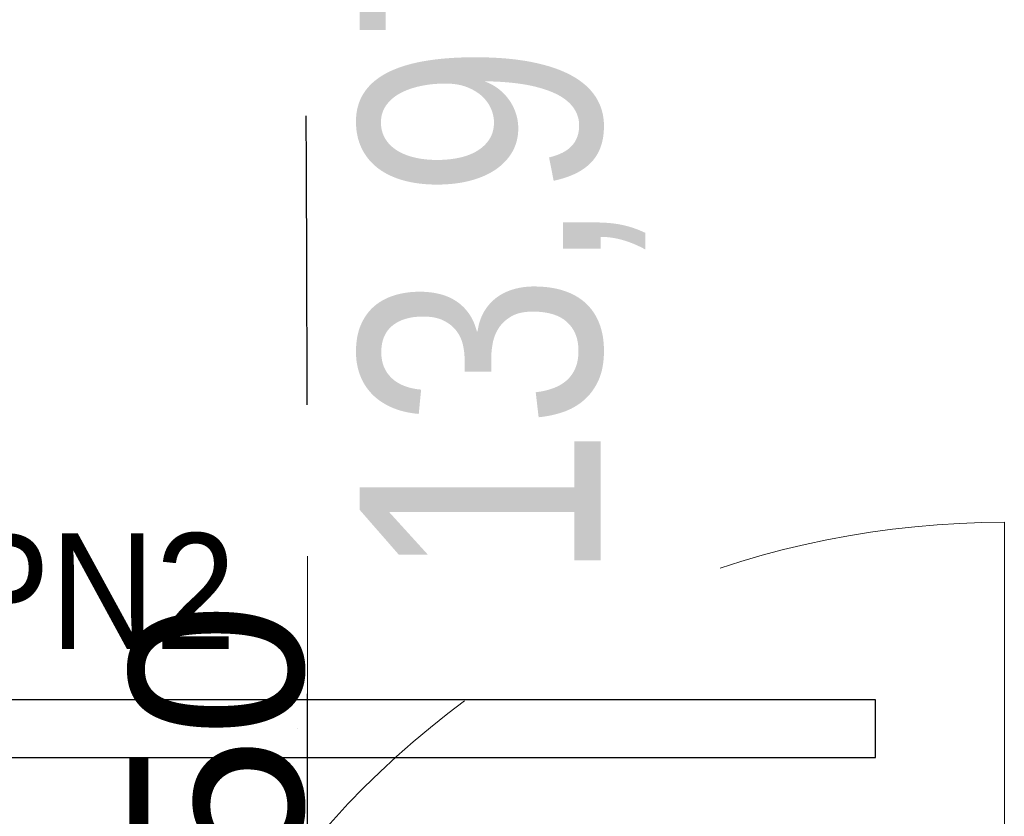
# Model space of a CAD drawing. Header units: centimetres. Extents: x -1631 to 21770, y -8842 to 3590.
# Tile 49 of 142: x 384 to 486, y 1084 to 1167. Entities that reach past the tile are written whole.
import ezdxf

# ---------------------------------------------------------------- set-up
doc = ezdxf.new("R2010")
doc.units = ezdxf.units.CM
doc.linetypes.add('Dash', pattern=[60, 30, -30])
for name, color, linetype, lineweight in [('A-DETL', 90, 'Continuous', 9), ('A-DOOR', 31, 'Continuous', 13), ('A-DOOR-HDLN', 31, 'Dash', 9), ('A-DOOR-IDEN', 31, 'Continuous', 13), ('G-ANNO-TEXT', 231, 'Continuous', 13)]:
    doc.layers.add(name, color=color, linetype=linetype, lineweight=lineweight)
doc.layers.add('E_oprawy', color=12, linetype='Continuous')
doc.styles.add('Arial', font='arial.ttf', dxfattribs={"width": 0.9, "height": 18})
doc.styles.add('Arial Narrow_4', font='ARIALN.TTF', dxfattribs={"height": 25})
doc.styles.add('Arial_8', font='arial.ttf', dxfattribs={"height": 18})

# ---------------------------------------------------------------- blocks, each defined once
blk = doc.blocks.new('Schueco_FWS_ADS-75-SimplySmart_inw_Family-02 - FWS SI insert unit 90-2368450-6_piętro IV __13_80 m_ - stan projektowany')
at = {"layer": 'A-DOOR'}
blk.add_line((-72.3, -7.6), (-72.3, -101.55), dxfattribs=at)
at = {"layer": 'A-DOOR-HDLN'}
blk.add_arc((-72.3, -7.6), 93.95, 270, 0, dxfattribs=at)
blk = doc.blocks.new('etykieta drzwi wymiar i kategoria - Aluprof Curtain Door - etykieta drzwi 1S góra-2374516-6_piętro IV __13_80 m_ - stan projektowany')
at = {"layer": 'A-DOOR-IDEN'}
for q in [(0, 0.5984), (0, -0.5984)]:
    blk.add_line((0, 0), q, dxfattribs=at)
blk = doc.blocks.new('MPN2')
at = {"layer": 'E_oprawy', "linetype": 'ByBlock'}
blk.add_lwpolyline([(-60, 3), (-60, -3), (60, -3), (60, 3)], close=True, dxfattribs=at)
at = {"layer": 'E_oprawy'}
blk.add_circle((0, 0), 0.00001, dxfattribs=at)
at = {"layer": 'E_oprawy', "color": 4, "style": 'Arial', "width": 0.9}
blk.add_text('MPN2', height=12, dxfattribs=at).set_placement((-48.27, 8.29))

msp = doc.modelspace()

# ---------------------------------------------------------------- linework, layer by layer
at = {"layer": 'A-DETL', "linetype": 'Dash', "lineweight": 25}
msp.add_open_spline([(-555.62, 1472.57), (-478.91, 1472.57), (-450.62, 1472.57), (-439.12, 1472.57), (-439.12, 1461.07), (-439.12, 1432.79), (-439.12, 1329.11), (-439.12, 1326.28), (-439.12, 1289.33), (-402.17, 1289.33), (-399.34, 1289.33), (54.38, 1289.33), (347.2, 1289.33), (391.67, 1289.33), (413.88, 1267.11), (413.88, 1211.15), (413.88, 1019.9)], degree=3, knots=[0, 0, 0, 0, 1.274059, 1.834911, 2.395763, 3.964714, 5.438832, 7.007784, 7.847024, 8.686264, 14.083246, 22.278473, 30.929004, 34.961158, 36.402966, 39.45005, 39.45005, 39.45005, 39.45005], dxfattribs=at)

# ---------------------------------------------------------------- block references
at = {"layer": 'A-DOOR', "rotation": 180}
msp.add_blockref('Schueco_FWS_ADS-75-SimplySmart_inw_Family-02 - FWS SI insert unit 90-2368450-6_piętro IV __13_80 m_ - stan projektowany', (413.88, 1013.38), dxfattribs=at)
at = {"layer": 'A-DOOR-IDEN', "xscale": 99.99999999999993, "yscale": 99.99999999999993, "zscale": 99.99999999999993}
msp.add_blockref('etykieta drzwi wymiar i kategoria - Aluprof Curtain Door - etykieta drzwi 1S góra-2374516-6_piętro IV __13_80 m_ - stan projektowany', (413.88, 1051.57), dxfattribs=at)
at = {"layer": 'E_oprawy'}
msp.add_blockref('MPN2', (412.82, 1093.51), dxfattribs=at)

# ---------------------------------------------------------------- texts
at = {"layer": 'A-DOOR-IDEN', "insert": (418.6, 1036.01), "char_height": 18, "width": 70.8, "attachment_point": 4, "rotation": 90, "line_spacing_factor": 0.936439, "style": 'Arial_8'}
msp.add_mtext('\\pxt7.05556,14.11111,21.16667,28.22222,35.27778,42.33333,49.38889,56.44444,63.5,70.55556,77.61111,84.66667,91.72222,98.77778,105.83333,112.88889,119.94444,127,134.05556,141.11111,148.16667,155.22222,162.27778,169.33333,176.38889,183.44444,190.5,197.55556,204.61111,211.66667,218.72222,225.77778;{90+50\\P200}', dxfattribs=at)
at = {"layer": 'G-ANNO-TEXT', "color": 11, "insert": (419.29, 1108.82), "char_height": 25, "width": 104.939, "attachment_point": 1, "rotation": 90, "line_spacing_factor": 0.949189, "style": 'Arial Narrow_4'}
msp.add_mtext('\\pxt5.08,10.16,15.24,20.32,25.4,30.48,35.56,40.64,45.72,50.8,55.88,60.96,66.04,71.12,76.2,81.28,86.36,91.44,96.52,101.6,106.68,111.76,116.84,121.92,127,132.08,137.16,142.24,147.32,152.4,157.48,162.56;{13,97 m}', dxfattribs=at)

doc.saveas('drawing.dxf')
